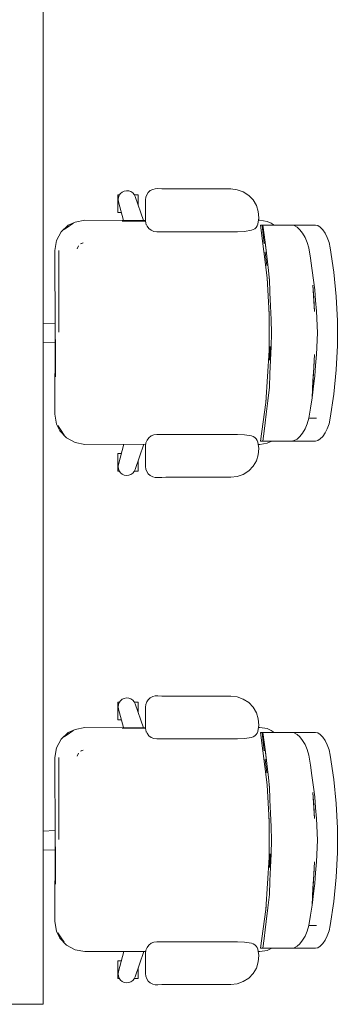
# Model space of a CAD drawing. Header units: millimetres. Extents: x -261 to 187, y -214 to 106.
# Tile 223 of 256: x -190.413 to -189.698, y -154.735 to -152.523. Entities that reach past the tile are written whole.
import ezdxf

# ---------------------------------------------------------------- set-up
doc = ezdxf.new("R2010")
doc.units = ezdxf.units.MM
doc.header["$LTSCALE"] = 0.005
doc.header["$MEASUREMENT"] = 0
doc.layers.add('IFC-Elemento de mobília-Contorno', color=9, linetype='Continuous', lineweight=5)
doc.layers.add('IFC-Laje-Contorno', color=9, linetype='Continuous', lineweight=5)

msp = doc.modelspace()

# ---------------------------------------------------------------- linework, layer by layer
at = {"layer": 'IFC-Elemento de mobília-Contorno', "lineweight": 5}
for p, q in [((-190.192, -152.9163), (-190.1912, -152.9163)), ((-190.192, -152.956), (-190.192, -152.9163)), ((-190.1912, -152.9163), (-190.1889, -152.9163)), ((-190.1906, -152.9218), (-190.1887, -152.9171)), ((-190.1889, -152.9163), (-190.1881, -152.9163)), ((-190.1887, -152.9171), (-190.1857, -152.9131)), ((-190.1857, -152.9131), (-190.1818, -152.9099)), ((-190.1818, -152.9099), (-190.1772, -152.9078)), ((-190.1772, -152.9078), (-190.1723, -152.9069)), ((-190.1723, -152.9069), (-190.1672, -152.9074)), ((-190.1672, -152.9074), (-190.1625, -152.909)), ((-190.1625, -152.909), (-190.1583, -152.9119)), ((-190.1583, -152.9119), (-190.155, -152.9157)), ((-190.155, -152.9157), (-190.1528, -152.9202)), ((-190.1547, -152.9163), (-190.1529, -152.9163)), ((-190.1529, -152.9163), (-190.1492, -152.9163)), ((-190.1492, -152.9163), (-190.1469, -152.9163)), ((-190.1469, -152.9163), (-190.1461, -152.9163)), ((-190.1461, -152.9392), (-190.1461, -152.9163)), ((-190.1287, -152.9214), (-190.1266, -152.9158)), ((-190.1266, -152.9158), (-190.1232, -152.9107)), ((-190.1232, -152.9107), (-190.1187, -152.9067)), ((-190.1187, -152.9067), (-190.1134, -152.9038)), ((-190.1134, -152.9038), (-190.1075, -152.9023)), ((-190.1075, -152.9023), (-190.1015, -152.9022)), ((-190.1015, -152.9022), (-190.0927, -152.9028)), ((-190.0927, -152.9028), (-190.0839, -152.903)), ((-190.0839, -152.903), (-189.9373, -152.903)), ((-189.9373, -152.903), (-189.9231, -152.9047)), ((-189.9231, -152.9047), (-189.9096, -152.9095)), ((-189.9096, -152.9095), (-189.8975, -152.9173)), ((-189.8975, -152.9173), (-189.8876, -152.9276)), ((-190.1912, -152.9268), (-190.1906, -152.9218)), ((-190.1912, -152.9268), (-190.1905, -152.9318)), ((-190.1905, -152.9318), (-190.1792, -152.9735)), ((-190.1528, -152.9202), (-190.1342, -152.9736)), ((-190.1294, -152.9274), (-190.1287, -152.9214)), ((-190.1294, -152.9737), (-190.1294, -152.9274)), ((-189.8876, -152.9276), (-189.8802, -152.9399)), ((-190.192, -152.956), (-190.1912, -152.956)), ((-190.1912, -152.956), (-190.1889, -152.956)), ((-190.1889, -152.956), (-190.1853, -152.956)), ((-190.1853, -152.956), (-190.184, -152.956)), ((-189.8802, -152.9399), (-189.8759, -152.9535)), ((-189.8759, -152.9535), (-189.8747, -152.9678)), ((-190.3037, -152.9846), (-190.2881, -152.9776)), ((-190.3006, -152.9861), (-190.2913, -152.98)), ((-190.2881, -152.9776), (-190.2661, -152.9732)), ((-190.2661, -152.9732), (-190.1294, -152.9737)), ((-190.1821, -152.975), (-190.1292, -152.975)), ((-190.1294, -152.9737), (-190.1286, -152.9802)), ((-190.1291, -152.9828), (-190.1275, -152.9828)), ((-190.1286, -152.9802), (-190.126, -152.9864)), ((-189.8783, -152.9859), (-189.8768, -152.982)), ((-189.8768, -152.982), (-189.8747, -152.9678)), ((-189.8755, -152.9732), (-189.8725, -152.9732)), ((-189.8725, -152.9732), (-189.8561, -152.9758)), ((-189.8561, -152.9758), (-189.8466, -152.9797)), ((-189.8466, -152.9797), (-189.8402, -152.9842)), ((-190.3294, -153.0189), (-190.3192, -152.9994)), ((-190.3192, -152.9994), (-190.3037, -152.9846)), ((-190.3127, -152.9943), (-190.3006, -152.9861)), ((-190.126, -152.9864), (-190.122, -152.9916)), ((-190.122, -152.9916), (-190.1167, -152.9957)), ((-190.1167, -152.9957), (-190.1106, -152.9982)), ((-190.1106, -152.9982), (-190.104, -152.9991)), ((-190.104, -152.9991), (-189.9229, -152.9991)), ((-189.9229, -152.9991), (-189.907, -152.9982)), ((-189.907, -152.9982), (-189.8912, -152.9956)), ((-189.8912, -152.9956), (-189.8872, -152.9943)), ((-189.8872, -152.9943), (-189.8837, -152.9922)), ((-189.8837, -152.9922), (-189.8807, -152.9893)), ((-189.8807, -152.9893), (-189.8783, -152.9859)), ((-189.8706, -152.9842), (-189.8561, -153.1023)), ((-189.8706, -152.9842), (-189.8699, -152.9842)), ((-189.8699, -152.9842), (-189.8675, -152.9842)), ((-189.8675, -152.9842), (-189.8626, -153.0254)), ((-189.8675, -152.9842), (-189.8649, -153.0062)), ((-189.8675, -152.9842), (-189.8658, -152.9842)), ((-189.8658, -152.9842), (-189.8656, -152.9842)), ((-189.8656, -152.9842), (-189.8653, -152.9842)), ((-189.8656, -152.9842), (-189.8627, -153.0062)), ((-189.8653, -152.9842), (-189.8648, -152.9842)), ((-189.8648, -152.9842), (-189.8613, -152.9842)), ((-189.8613, -152.9842), (-189.855, -152.9842)), ((-189.855, -152.9842), (-189.8457, -152.9842)), ((-189.8457, -152.9842), (-189.8336, -152.9842)), ((-189.8336, -152.9842), (-189.8188, -152.9842)), ((-189.8188, -152.9842), (-189.8012, -152.9842)), ((-189.8012, -152.9842), (-189.7951, -152.9854)), ((-189.8012, -152.9842), (-189.7472, -152.9842)), ((-189.7951, -152.9854), (-189.7887, -152.9889)), ((-189.7887, -152.9889), (-189.7823, -152.9946)), ((-189.7823, -152.9946), (-189.7761, -153.0022)), ((-189.7761, -153.0022), (-189.7704, -153.0118)), ((-189.7472, -152.9842), (-189.7421, -152.9854)), ((-189.7421, -152.9854), (-189.7366, -152.989)), ((-189.7366, -152.989), (-189.7311, -152.9947)), ((-189.7311, -152.9947), (-189.7257, -153.0025)), ((-189.7257, -153.0025), (-189.7209, -153.0121)), ((-190.3338, -153.0409), (-190.3294, -153.0189)), ((-190.276, -153.0265), (-190.2695, -153.0238)), ((-190.276, -153.0265), (-190.2728, -153.0252)), ((-190.2728, -153.0252), (-190.2695, -153.0238)), ((-189.8649, -153.0062), (-189.8626, -153.0254)), ((-189.8627, -153.0062), (-189.8577, -153.0474)), ((-189.8627, -153.0062), (-189.86, -153.0282)), ((-189.7704, -153.0118), (-189.7658, -153.023)), ((-189.7658, -153.023), (-189.7625, -153.0355)), ((-189.7209, -153.0121), (-189.7168, -153.0232)), ((-189.7168, -153.0232), (-189.714, -153.0355)), ((-190.3338, -153.0409), (-190.3331, -153.225)), ((-190.3242, -153.1749), (-190.3242, -153.0409)), ((-190.2832, -153.0375), (-190.2805, -153.031)), ((-190.2832, -153.0375), (-190.2818, -153.0342)), ((-190.2818, -153.0342), (-190.2805, -153.031)), ((-189.8602, -153.0447), (-189.8566, -153.0749)), ((-189.86, -153.0282), (-189.8577, -153.0474)), ((-189.8577, -153.0474), (-189.8554, -153.0666)), ((-189.7625, -153.0355), (-189.7586, -153.0582)), ((-189.714, -153.0355), (-189.7061, -153.0897)), ((-189.8554, -153.0666), (-189.8531, -153.0859)), ((-189.7586, -153.0582), (-189.7552, -153.0809)), ((-189.8531, -153.0859), (-189.8507, -153.1095)), ((-189.7552, -153.0809), (-189.7511, -153.1129)), ((-189.7061, -153.0897), (-189.7008, -153.1444)), ((-189.857, -153.095), (-189.8555, -153.1141)), ((-189.8561, -153.1023), (-189.8516, -153.1839)), ((-189.8508, -153.1051), (-189.8496, -153.1355)), ((-189.7511, -153.1129), (-189.7491, -153.1292)), ((-190.3242, -153.225), (-190.3242, -153.1249)), ((-189.8496, -153.1355), (-189.8484, -153.166)), ((-189.7529, -153.1189), (-189.7494, -153.1779)), ((-189.7529, -153.1189), (-189.7511, -153.1484)), ((-189.7491, -153.1292), (-189.7469, -153.1535)), ((-189.7511, -153.1484), (-189.7494, -153.1779)), ((-189.7469, -153.1535), (-189.7447, -153.1777)), ((-189.7008, -153.1444), (-189.6981, -153.1993)), ((-189.8523, -153.1715), (-189.8516, -153.1868)), ((-189.8484, -153.166), (-189.8472, -153.1964)), ((-189.7447, -153.1777), (-189.7431, -153.2265)), ((-190.36, -153.2059), (-190.3332, -153.2049)), ((-189.8516, -153.1839), (-189.8515, -153.2657)), ((-189.8472, -153.1964), (-189.846, -153.2268)), ((-189.6981, -153.2543), (-189.6981, -153.1993)), ((-190.3338, -153.4091), (-190.3331, -153.225)), ((-189.8472, -153.2572), (-189.846, -153.2268)), ((-189.7447, -153.2752), (-189.7431, -153.2265)), ((-190.36, -153.2477), (-190.3332, -153.2487)), ((-190.332, -153.3251), (-190.332, -153.2411)), ((-189.859, -153.3824), (-189.8515, -153.2657)), ((-189.8506, -153.2876), (-189.8494, -153.2572)), ((-189.8484, -153.2876), (-189.8472, -153.2572)), ((-189.7008, -153.3092), (-189.6981, -153.2543)), ((-189.8496, -153.3181), (-189.8484, -153.2876)), ((-189.7551, -153.3721), (-189.7494, -153.2751)), ((-189.7511, -153.3046), (-189.7494, -153.2751)), ((-189.7469, -153.2995), (-189.7447, -153.2752)), ((-189.7529, -153.3341), (-189.7511, -153.3046)), ((-189.749, -153.3238), (-189.7469, -153.2995)), ((-189.7061, -153.3639), (-189.7008, -153.3092)), ((-189.8508, -153.3485), (-189.8496, -153.3181)), ((-189.7551, -153.3721), (-189.7529, -153.3341)), ((-189.7511, -153.3401), (-189.749, -153.3238)), ((-189.8545, -153.3787), (-189.8508, -153.3485)), ((-189.7551, -153.3721), (-189.7511, -153.3401)), ((-189.86, -153.3897), (-189.8584, -153.3739)), ((-189.8581, -153.4089), (-189.8545, -153.3787)), ((-189.7586, -153.3951), (-189.7551, -153.3721)), ((-189.714, -153.4181), (-189.7061, -153.3639)), ((-189.8706, -153.4694), (-189.859, -153.3824)), ((-189.7625, -153.4181), (-189.7586, -153.3951)), ((-190.3338, -153.4091), (-190.3294, -153.4311)), ((-189.8604, -153.4282), (-189.8581, -153.4089)), ((-189.7658, -153.4306), (-189.7625, -153.4181)), ((-189.7625, -153.4181), (-189.7448, -153.4181)), ((-189.7168, -153.4304), (-189.714, -153.4181)), ((-190.3294, -153.4311), (-190.3224, -153.4467)), ((-190.327, -153.4343), (-190.3209, -153.4436)), ((-190.3224, -153.4467), (-190.3076, -153.4622)), ((-190.3209, -153.4436), (-190.3127, -153.4557)), ((-189.8656, -153.4694), (-189.8627, -153.4474)), ((-189.8627, -153.4474), (-189.8604, -153.4282)), ((-189.7761, -153.4514), (-189.7704, -153.4418)), ((-189.7704, -153.4418), (-189.7658, -153.4306)), ((-189.7257, -153.4511), (-189.7209, -153.4415)), ((-189.7209, -153.4415), (-189.7168, -153.4304)), ((-190.3076, -153.4622), (-190.2881, -153.4724)), ((-190.1286, -153.4733), (-190.126, -153.4672)), ((-190.126, -153.4672), (-190.122, -153.462)), ((-190.122, -153.462), (-190.1167, -153.4579)), ((-190.1167, -153.4579), (-190.1106, -153.4554)), ((-190.1106, -153.4554), (-190.104, -153.4545)), ((-190.104, -153.4545), (-189.9229, -153.4545)), ((-189.9229, -153.4545), (-189.907, -153.4554)), ((-189.907, -153.4554), (-189.8912, -153.4579)), ((-189.8912, -153.4579), (-189.8872, -153.4593)), ((-189.8872, -153.4593), (-189.8837, -153.4614)), ((-189.8837, -153.4614), (-189.8807, -153.4643)), ((-189.8807, -153.4643), (-189.8783, -153.4677)), ((-189.8783, -153.4677), (-189.8768, -153.4716)), ((-189.8706, -153.4694), (-189.8699, -153.4694)), ((-189.8699, -153.4694), (-189.8675, -153.4694)), ((-189.8675, -153.4694), (-189.8658, -153.4694)), ((-189.8658, -153.4694), (-189.8656, -153.4694)), ((-189.8656, -153.4694), (-189.8653, -153.4694)), ((-189.8653, -153.4694), (-189.8648, -153.4694)), ((-189.8648, -153.4694), (-189.8613, -153.4694)), ((-189.8613, -153.4694), (-189.855, -153.4694)), ((-189.8561, -153.4742), (-189.8458, -153.4694)), ((-189.855, -153.4694), (-189.8457, -153.4694)), ((-189.8457, -153.4694), (-189.8336, -153.4694)), ((-189.8336, -153.4694), (-189.8188, -153.4694)), ((-189.8188, -153.4694), (-189.8012, -153.4694)), ((-189.8012, -153.4694), (-189.7951, -153.4682)), ((-189.8012, -153.4694), (-189.7472, -153.4694)), ((-189.7951, -153.4682), (-189.7887, -153.4647)), ((-189.7887, -153.4647), (-189.7823, -153.459)), ((-189.7823, -153.459), (-189.7761, -153.4514)), ((-189.7472, -153.4694), (-189.7421, -153.4682)), ((-189.7421, -153.4682), (-189.7366, -153.4646)), ((-189.7366, -153.4646), (-189.7311, -153.4588)), ((-189.7311, -153.4588), (-189.7257, -153.4511)), ((-190.2881, -153.4724), (-190.2661, -153.4768)), ((-190.2661, -153.4768), (-190.129, -153.4763)), ((-190.1905, -153.5218), (-190.1783, -153.4765)), ((-190.1528, -153.5334), (-190.133, -153.4764)), ((-190.1294, -153.4799), (-190.1286, -153.4733)), ((-190.1294, -153.5262), (-190.1294, -153.4799)), ((-189.8768, -153.4716), (-189.8747, -153.4858)), ((-189.8761, -153.4768), (-189.8725, -153.4768)), ((-189.8759, -153.5), (-189.8747, -153.4858)), ((-189.8725, -153.4768), (-189.8561, -153.4742)), ((-190.192, -153.5373), (-190.192, -153.4976)), ((-190.192, -153.4976), (-190.1912, -153.4976)), ((-190.1912, -153.4976), (-190.1889, -153.4976)), ((-190.1889, -153.4976), (-190.1853, -153.4976)), ((-190.1853, -153.4976), (-190.184, -153.4976)), ((-190.1461, -153.5373), (-190.1461, -153.5144)), ((-189.8876, -153.526), (-189.8802, -153.5137)), ((-189.8802, -153.5137), (-189.8759, -153.5)), ((-190.1912, -153.5268), (-190.1905, -153.5218)), ((-190.1912, -153.5268), (-190.1906, -153.5318)), ((-190.1906, -153.5318), (-190.1887, -153.5365)), ((-190.1887, -153.5365), (-190.1857, -153.5405)), ((-190.155, -153.5379), (-190.1528, -153.5334)), ((-190.1294, -153.5262), (-190.1287, -153.5322)), ((-190.1287, -153.5322), (-190.1266, -153.5378)), ((-189.9096, -153.5441), (-189.8975, -153.5363)), ((-189.8975, -153.5363), (-189.8876, -153.526)), ((-190.192, -153.5373), (-190.1912, -153.5373)), ((-190.1912, -153.5373), (-190.1889, -153.5373)), ((-190.1889, -153.5373), (-190.1881, -153.5373)), ((-190.1857, -153.5405), (-190.1818, -153.5437)), ((-190.1818, -153.5437), (-190.1772, -153.5458)), ((-190.1772, -153.5458), (-190.1723, -153.5467)), ((-190.1723, -153.5467), (-190.1672, -153.5462)), ((-190.1672, -153.5462), (-190.1625, -153.5446)), ((-190.1625, -153.5446), (-190.1583, -153.5417)), ((-190.1583, -153.5417), (-190.155, -153.5379)), ((-190.1547, -153.5373), (-190.1529, -153.5373)), ((-190.1529, -153.5373), (-190.1492, -153.5373)), ((-190.1492, -153.5373), (-190.1469, -153.5373)), ((-190.1469, -153.5373), (-190.1461, -153.5373)), ((-190.1266, -153.5378), (-190.1232, -153.5428)), ((-190.1232, -153.5428), (-190.1187, -153.5469)), ((-190.1187, -153.5469), (-190.1134, -153.5498)), ((-190.1134, -153.5498), (-190.1075, -153.5513)), ((-190.1075, -153.5513), (-190.1015, -153.5514)), ((-190.1015, -153.5514), (-190.0927, -153.5508)), ((-190.0927, -153.5508), (-190.0839, -153.5505)), ((-190.0839, -153.5505), (-189.9373, -153.5505)), ((-189.9373, -153.5505), (-189.9231, -153.5489)), ((-189.9231, -153.5489), (-189.9096, -153.5441)), ((-190.1187, -154.0462), (-190.1134, -154.0434)), ((-190.1134, -154.0434), (-190.1075, -154.0418)), ((-190.1075, -154.0418), (-190.1015, -154.0417)), ((-190.1015, -154.0417), (-190.0927, -154.0424)), ((-190.0927, -154.0424), (-190.0839, -154.0426)), ((-190.0839, -154.0426), (-189.9373, -154.0426)), ((-189.9373, -154.0426), (-189.9231, -154.0442)), ((-189.9231, -154.0442), (-189.9096, -154.0491)), ((-190.192, -154.0559), (-190.1912, -154.0559)), ((-190.192, -154.0955), (-190.192, -154.0559)), ((-190.1912, -154.0559), (-190.1889, -154.0559)), ((-190.1912, -154.0664), (-190.1906, -154.0614)), ((-190.1912, -154.0664), (-190.1905, -154.0714)), ((-190.1906, -154.0614), (-190.1887, -154.0567)), ((-190.1889, -154.0559), (-190.1881, -154.0559)), ((-190.1887, -154.0567), (-190.1857, -154.0526)), ((-190.1857, -154.0526), (-190.1818, -154.0494)), ((-190.1818, -154.0494), (-190.1772, -154.0473)), ((-190.1772, -154.0473), (-190.1723, -154.0465)), ((-190.1723, -154.0465), (-190.1672, -154.0469)), ((-190.1672, -154.0469), (-190.1625, -154.0486)), ((-190.1625, -154.0486), (-190.1583, -154.0514)), ((-190.1583, -154.0514), (-190.155, -154.0552)), ((-190.155, -154.0552), (-190.1528, -154.0597)), ((-190.1547, -154.0559), (-190.1529, -154.0559)), ((-190.1529, -154.0559), (-190.1492, -154.0559)), ((-190.1528, -154.0597), (-190.1342, -154.1132)), ((-190.1492, -154.0559), (-190.1469, -154.0559)), ((-190.1469, -154.0559), (-190.1461, -154.0559)), ((-190.1461, -154.0788), (-190.1461, -154.0559)), ((-190.1294, -154.067), (-190.1287, -154.061)), ((-190.1294, -154.1132), (-190.1294, -154.067)), ((-190.1287, -154.061), (-190.1266, -154.0553)), ((-190.1266, -154.0553), (-190.1232, -154.0503)), ((-190.1232, -154.0503), (-190.1187, -154.0462)), ((-189.9096, -154.0491), (-189.8975, -154.0568)), ((-189.8975, -154.0568), (-189.8876, -154.0672)), ((-189.8876, -154.0672), (-189.8802, -154.0795)), ((-190.1905, -154.0714), (-190.1792, -154.1131)), ((-189.8802, -154.0795), (-189.8759, -154.0931)), ((-190.192, -154.0955), (-190.1912, -154.0955)), ((-190.1912, -154.0955), (-190.1889, -154.0955)), ((-190.1889, -154.0955), (-190.1853, -154.0955)), ((-190.1853, -154.0955), (-190.184, -154.0955)), ((-189.8768, -154.1216), (-189.8747, -154.1074)), ((-189.8759, -154.0931), (-189.8747, -154.1074)), ((-190.3192, -154.1389), (-190.3037, -154.1242)), ((-190.3127, -154.1339), (-190.3006, -154.1257)), ((-190.3037, -154.1242), (-190.2881, -154.1171)), ((-190.3006, -154.1257), (-190.2913, -154.1196)), ((-190.2881, -154.1171), (-190.2661, -154.1128)), ((-190.2661, -154.1128), (-190.1294, -154.1132)), ((-190.1821, -154.1146), (-190.1292, -154.1146)), ((-190.1294, -154.1132), (-190.1286, -154.1198)), ((-190.1291, -154.1223), (-190.1275, -154.1223)), ((-190.1286, -154.1198), (-190.126, -154.1259)), ((-190.126, -154.1259), (-190.122, -154.1312)), ((-190.122, -154.1312), (-190.1167, -154.1352)), ((-189.8912, -154.1352), (-189.8872, -154.1339)), ((-189.8872, -154.1339), (-189.8837, -154.1317)), ((-189.8837, -154.1317), (-189.8807, -154.1289)), ((-189.8807, -154.1289), (-189.8783, -154.1254)), ((-189.8783, -154.1254), (-189.8768, -154.1216)), ((-189.8755, -154.1128), (-189.8725, -154.1128)), ((-189.8725, -154.1128), (-189.8561, -154.1154)), ((-189.8706, -154.1238), (-189.8561, -154.2419)), ((-189.8706, -154.1238), (-189.8699, -154.1238)), ((-189.8699, -154.1238), (-189.8675, -154.1238)), ((-189.8675, -154.1238), (-189.8626, -154.165)), ((-189.8675, -154.1238), (-189.8649, -154.1457)), ((-189.8675, -154.1238), (-189.8658, -154.1238)), ((-189.8658, -154.1238), (-189.8656, -154.1238)), ((-189.8656, -154.1238), (-189.8653, -154.1238)), ((-189.8656, -154.1238), (-189.8627, -154.1457)), ((-189.8653, -154.1238), (-189.8648, -154.1238)), ((-189.8648, -154.1238), (-189.8613, -154.1238)), ((-189.8613, -154.1238), (-189.855, -154.1238)), ((-189.8561, -154.1154), (-189.8466, -154.1193)), ((-189.855, -154.1238), (-189.8457, -154.1238)), ((-189.8466, -154.1193), (-189.8402, -154.1238)), ((-189.8457, -154.1238), (-189.8336, -154.1238)), ((-189.8336, -154.1238), (-189.8188, -154.1238)), ((-189.8188, -154.1238), (-189.8012, -154.1238)), ((-189.8012, -154.1238), (-189.7951, -154.125)), ((-189.8012, -154.1238), (-189.7472, -154.1238)), ((-189.7951, -154.125), (-189.7887, -154.1285)), ((-189.7887, -154.1285), (-189.7823, -154.1341)), ((-189.7472, -154.1238), (-189.7421, -154.125)), ((-189.7421, -154.125), (-189.7366, -154.1286)), ((-189.7366, -154.1286), (-189.7311, -154.1343)), ((-190.3294, -154.1584), (-190.3192, -154.1389)), ((-190.1167, -154.1352), (-190.1106, -154.1378)), ((-190.1106, -154.1378), (-190.104, -154.1386)), ((-190.104, -154.1386), (-189.9229, -154.1386)), ((-189.9229, -154.1386), (-189.907, -154.1378)), ((-189.907, -154.1378), (-189.8912, -154.1352)), ((-189.8649, -154.1457), (-189.8626, -154.165)), ((-189.8627, -154.1457), (-189.8577, -154.187)), ((-189.8627, -154.1457), (-189.86, -154.1677)), ((-189.7823, -154.1341), (-189.7761, -154.1418)), ((-189.7761, -154.1418), (-189.7704, -154.1513)), ((-189.7704, -154.1513), (-189.7658, -154.1625)), ((-189.7311, -154.1343), (-189.7257, -154.142)), ((-189.7257, -154.142), (-189.7209, -154.1516)), ((-189.7209, -154.1516), (-189.7168, -154.1628)), ((-190.3338, -154.1804), (-190.3294, -154.1584)), ((-190.2832, -154.1771), (-190.2805, -154.1706)), ((-190.2832, -154.1771), (-190.2818, -154.1738)), ((-190.2818, -154.1738), (-190.2805, -154.1706)), ((-190.276, -154.1661), (-190.2695, -154.1634)), ((-190.276, -154.1661), (-190.2728, -154.1647)), ((-190.2728, -154.1647), (-190.2695, -154.1634)), ((-189.86, -154.1677), (-189.8577, -154.187)), ((-189.7658, -154.1625), (-189.7625, -154.1751)), ((-189.7625, -154.1751), (-189.7586, -154.1977)), ((-189.7168, -154.1628), (-189.714, -154.1751)), ((-189.714, -154.1751), (-189.7061, -154.2293)), ((-190.3338, -154.1804), (-190.3331, -154.3646)), ((-190.3242, -154.3145), (-190.3242, -154.1804)), ((-189.8602, -154.1842), (-189.8566, -154.2144)), ((-189.8577, -154.187), (-189.8554, -154.2062)), ((-189.7586, -154.1977), (-189.7552, -154.2205)), ((-189.8554, -154.2062), (-189.8531, -154.2254)), ((-189.7552, -154.2205), (-189.7511, -154.2524)), ((-189.857, -154.2345), (-189.8555, -154.2537)), ((-189.8561, -154.2419), (-189.8516, -154.3234)), ((-189.8531, -154.2254), (-189.8507, -154.2491)), ((-189.7061, -154.2293), (-189.7008, -154.2839)), ((-190.3242, -154.3646), (-190.3242, -154.2645)), ((-189.8508, -154.2447), (-189.8496, -154.2751)), ((-189.7529, -154.2585), (-189.7494, -154.3175)), ((-189.7529, -154.2585), (-189.7511, -154.288)), ((-189.7511, -154.2524), (-189.7491, -154.2687)), ((-189.8496, -154.2751), (-189.8484, -154.3055)), ((-189.7511, -154.288), (-189.7494, -154.3175)), ((-189.7491, -154.2687), (-189.7469, -154.293)), ((-189.7008, -154.2839), (-189.6981, -154.3389)), ((-189.8484, -154.3055), (-189.8472, -154.3359)), ((-189.7469, -154.293), (-189.7447, -154.3173)), ((-189.8523, -154.3111), (-189.8516, -154.3264)), ((-189.8516, -154.3234), (-189.8515, -154.4052)), ((-189.7447, -154.3173), (-189.7431, -154.366)), ((-190.36, -154.3454), (-190.3332, -154.3445)), ((-189.8472, -154.3359), (-189.846, -154.3663)), ((-189.6981, -154.3939), (-189.6981, -154.3389)), ((-190.3338, -154.5487), (-190.3331, -154.3646)), ((-189.8472, -154.3968), (-189.846, -154.3663)), ((-189.7447, -154.4148), (-189.7431, -154.366)), ((-190.36, -154.3873), (-190.3332, -154.3882)), ((-190.332, -154.4647), (-190.332, -154.3806)), ((-189.8506, -154.4272), (-189.8494, -154.3968)), ((-189.8484, -154.4272), (-189.8472, -154.3968)), ((-189.7008, -154.4488), (-189.6981, -154.3939)), ((-189.859, -154.522), (-189.8515, -154.4052)), ((-189.7551, -154.5116), (-189.7494, -154.4146)), ((-189.7511, -154.4441), (-189.7494, -154.4146)), ((-189.7469, -154.4391), (-189.7447, -154.4148)), ((-189.8496, -154.4576), (-189.8484, -154.4272)), ((-189.749, -154.4633), (-189.7469, -154.4391)), ((-189.8508, -154.488), (-189.8496, -154.4576)), ((-189.7529, -154.4736), (-189.7511, -154.4441)), ((-189.7511, -154.4797), (-189.749, -154.4633)), ((-189.7061, -154.5034), (-189.7008, -154.4488)), ((-189.7551, -154.5116), (-189.7529, -154.4736)), ((-189.7551, -154.5116), (-189.7511, -154.4797)), ((-189.8545, -154.5183), (-189.8508, -154.488)), ((-189.714, -154.5577), (-189.7061, -154.5034)), ((-189.8706, -154.6089), (-189.859, -154.522)), ((-189.86, -154.5293), (-189.8584, -154.5135)), ((-189.8581, -154.5485), (-189.8545, -154.5183)), ((-189.7586, -154.5347), (-189.7551, -154.5116)), ((-190.3338, -154.5487), (-190.3294, -154.5707)), ((-189.8604, -154.5677), (-189.8581, -154.5485)), ((-189.7625, -154.5577), (-189.7586, -154.5347)), ((-190.3294, -154.5707), (-190.3224, -154.5863)), ((-190.327, -154.5739), (-190.3209, -154.5831)), ((-189.8627, -154.587), (-189.8604, -154.5677)), ((-189.7704, -154.5814), (-189.7658, -154.5702)), ((-189.7658, -154.5702), (-189.7625, -154.5577)), ((-189.7625, -154.5577), (-189.7448, -154.5577)), ((-189.7209, -154.5811), (-189.7168, -154.5699)), ((-189.7168, -154.5699), (-189.714, -154.5577)), ((-190.3224, -154.5863), (-190.3076, -154.6017)), ((-190.3209, -154.5831), (-190.3127, -154.5953)), ((-190.122, -154.6015), (-190.1167, -154.5975)), ((-190.1167, -154.5975), (-190.1106, -154.5949)), ((-190.1106, -154.5949), (-190.104, -154.5941)), ((-190.104, -154.5941), (-189.9229, -154.5941)), ((-189.9229, -154.5941), (-189.907, -154.5949)), ((-189.907, -154.5949), (-189.8912, -154.5975)), ((-189.8912, -154.5975), (-189.8872, -154.5988)), ((-189.8656, -154.6089), (-189.8627, -154.587)), ((-189.7823, -154.5986), (-189.7761, -154.5909)), ((-189.7761, -154.5909), (-189.7704, -154.5814)), ((-189.7366, -154.6041), (-189.7311, -154.5984)), ((-189.7311, -154.5984), (-189.7257, -154.5907)), ((-189.7257, -154.5907), (-189.7209, -154.5811)), ((-190.3076, -154.6017), (-190.2881, -154.612)), ((-190.2881, -154.612), (-190.2661, -154.6163)), ((-190.2661, -154.6163), (-190.129, -154.6159)), ((-190.1905, -154.6613), (-190.1783, -154.6161)), ((-190.1528, -154.673), (-190.133, -154.6159)), ((-190.1294, -154.6195), (-190.1286, -154.6129)), ((-190.1294, -154.6657), (-190.1294, -154.6195)), ((-190.1286, -154.6129), (-190.126, -154.6068)), ((-190.126, -154.6068), (-190.122, -154.6015)), ((-189.8872, -154.5988), (-189.8837, -154.601)), ((-189.8837, -154.601), (-189.8807, -154.6038)), ((-189.8807, -154.6038), (-189.8783, -154.6073)), ((-189.8783, -154.6073), (-189.8768, -154.6111)), ((-189.8768, -154.6111), (-189.8747, -154.6253)), ((-189.8761, -154.6163), (-189.8725, -154.6163)), ((-189.8725, -154.6163), (-189.8561, -154.6137)), ((-189.8706, -154.6089), (-189.8699, -154.6089)), ((-189.8699, -154.6089), (-189.8675, -154.6089)), ((-189.8675, -154.6089), (-189.8658, -154.6089)), ((-189.8658, -154.6089), (-189.8656, -154.6089)), ((-189.8656, -154.6089), (-189.8653, -154.6089)), ((-189.8653, -154.6089), (-189.8648, -154.6089)), ((-189.8648, -154.6089), (-189.8613, -154.6089)), ((-189.8613, -154.6089), (-189.855, -154.6089)), ((-189.8561, -154.6137), (-189.8458, -154.6089)), ((-189.855, -154.6089), (-189.8457, -154.6089)), ((-189.8457, -154.6089), (-189.8336, -154.6089)), ((-189.8336, -154.6089), (-189.8188, -154.6089)), ((-189.8188, -154.6089), (-189.8012, -154.6089)), ((-189.8012, -154.6089), (-189.7951, -154.6077)), ((-189.8012, -154.6089), (-189.7472, -154.6089)), ((-189.7951, -154.6077), (-189.7887, -154.6042)), ((-189.7887, -154.6042), (-189.7823, -154.5986)), ((-189.7472, -154.6089), (-189.7421, -154.6077)), ((-189.7421, -154.6077), (-189.7366, -154.6041)), ((-190.192, -154.6768), (-190.192, -154.6372)), ((-190.192, -154.6372), (-190.1912, -154.6372)), ((-190.1912, -154.6372), (-190.1889, -154.6372)), ((-190.1889, -154.6372), (-190.1853, -154.6372)), ((-190.1853, -154.6372), (-190.184, -154.6372)), ((-189.8802, -154.6532), (-189.8759, -154.6396)), ((-189.8759, -154.6396), (-189.8747, -154.6253)), ((-190.1912, -154.6663), (-190.1905, -154.6613)), ((-190.1461, -154.6768), (-190.1461, -154.6539)), ((-189.8876, -154.6655), (-189.8802, -154.6532)), ((-190.192, -154.6768), (-190.1912, -154.6768)), ((-190.1912, -154.6663), (-190.1906, -154.6713)), ((-190.1912, -154.6768), (-190.1889, -154.6768)), ((-190.1906, -154.6713), (-190.1887, -154.676)), ((-190.1889, -154.6768), (-190.1881, -154.6768)), ((-190.1887, -154.676), (-190.1857, -154.6801)), ((-190.1857, -154.6801), (-190.1818, -154.6833)), ((-190.1818, -154.6833), (-190.1772, -154.6854)), ((-190.1772, -154.6854), (-190.1723, -154.6862)), ((-190.1723, -154.6862), (-190.1672, -154.6858)), ((-190.1672, -154.6858), (-190.1625, -154.6841)), ((-190.1625, -154.6841), (-190.1583, -154.6813)), ((-190.1583, -154.6813), (-190.155, -154.6775)), ((-190.155, -154.6775), (-190.1528, -154.673)), ((-190.1547, -154.6768), (-190.1529, -154.6768)), ((-190.1529, -154.6768), (-190.1492, -154.6768)), ((-190.1492, -154.6768), (-190.1469, -154.6768)), ((-190.1469, -154.6768), (-190.1461, -154.6768)), ((-190.1294, -154.6657), (-190.1287, -154.6717)), ((-190.1287, -154.6717), (-190.1266, -154.6774)), ((-190.1266, -154.6774), (-190.1232, -154.6824)), ((-190.1232, -154.6824), (-190.1187, -154.6865)), ((-190.1187, -154.6865), (-190.1134, -154.6893)), ((-189.9231, -154.6885), (-189.9096, -154.6836)), ((-189.9096, -154.6836), (-189.8975, -154.6759)), ((-189.8975, -154.6759), (-189.8876, -154.6655)), ((-190.1134, -154.6893), (-190.1075, -154.6909)), ((-190.1075, -154.6909), (-190.1015, -154.691)), ((-190.1015, -154.691), (-190.0927, -154.6903)), ((-190.0927, -154.6903), (-190.0839, -154.6901)), ((-190.0839, -154.6901), (-189.9373, -154.6901)), ((-189.9373, -154.6901), (-189.9231, -154.6885))]:
    msp.add_line(p, q, dxfattribs=at)
at = {"layer": 'IFC-Laje-Contorno', "lineweight": 5}
for p, q in [((-190.36, -154.7347), (-190.36, -150.464)), ((-190.9098, -154.7347), (-190.36, -154.7347))]:
    msp.add_line(p, q, dxfattribs=at)

doc.saveas('drawing.dxf')
